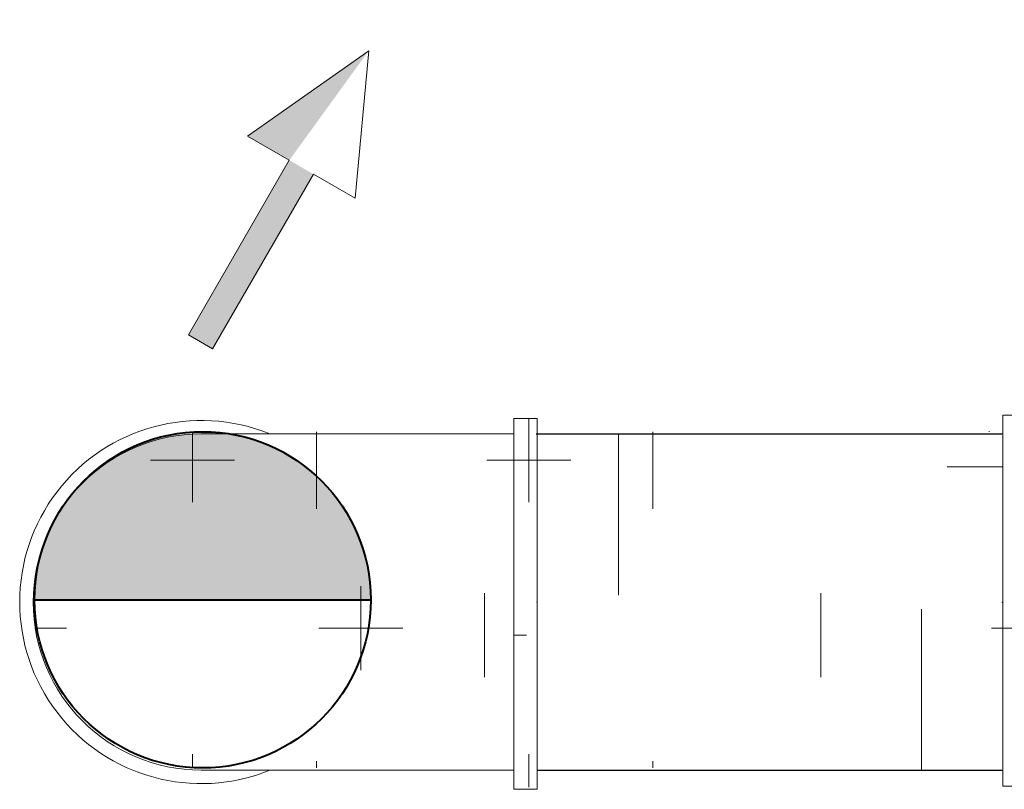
# Model space of a CAD drawing. Header units: millimetres. Extents: x -367720 to -162733, y 309172 to 337444.
# Tile 154 of 256: x -352518 to -351786, y 322304 to 322876. Entities that reach past the tile are written whole.
import ezdxf
from ezdxf.enums import TextEntityAlignment as Align

# ---------------------------------------------------------------- set-up
doc = ezdxf.new("R2010")
doc.units = ezdxf.units.MM
doc.header["$LTSCALE"] = 10
doc.header["$MEASUREMENT"] = 0
doc.linetypes.add('ACAD_ISO03W100', pattern=[30, 12, -18])
doc.layers.get('0').update_dxf_attribs({"color": 255, "lineweight": 13})
for name, color, linetype, lineweight in [('VZ1', 6, 'Continuous', 18), ('vzt-izolace', 50, 'Continuous', 9), ('vzt-profese', 241, 'Continuous', 15), ('vzt-přívod', 2, 'Continuous', 40), ('vzt-spiro', 50, 'Continuous', 5), ('vzt-čárkkovaná', 50, 'ACAD_ISO03W100', 9)]:
    doc.layers.add(name, color=color, linetype=linetype, lineweight=lineweight)
doc.styles.add('PITSIMP8', font='pitsimp8')
doc.styles.add('ROMANS', font='ROMANS.shx', dxfattribs={"height": 80})

# ---------------------------------------------------------------- blocks, each defined once
blk = doc.blocks.new('troubaka')
blk.add_hatch(color=256).paths.add_polyline_path([(-0.5, 0), (0.5, 0, 1)])
blk.add_line((-0.5, 0), (0.5, 0))
blk.add_circle((0, 0), 0.5)
blk = doc.blocks.new('A$C7EB92E4F')
at = {"layer": 'vzt-přívod', "lineweight": 30, "xscale": 250, "yscale": 250, "zscale": 250}
blk.add_blockref('troubaka', (2400, 3523.36, 2800.71), dxfattribs=at)
blk = doc.blocks.new('A$C30F53930')
at = {"layer": 'vzt-spiro'}
for p, q in [((232.25, 136.5), (232.25, -139.23)), ((232.25, 136.5), (249.58, 136.5)), ((249.58, 136.5), (249.58, -139.23)), ((0, 125), (232.04, 125)), ((0, -125), (232.25, -125)), ((232.25, -139.23), (249.58, -139.23))]:
    blk.add_line(p, q, dxfattribs=at)
for radius, start, end in [(135, 67.80839, 292.19161), (125, 90, 270)]:
    blk.add_arc((0, 0), radius, start, end, dxfattribs=at)
blk.add_point((249.58, 0), dxfattribs=at)
at = {"layer": 'vzt-čárkkovaná'}
for p, q in [((310, 125), (249.58, 125)), ((310, 125), (310, -125)), ((310, -125), (249.58, -125))]:
    blk.add_line(p, q, dxfattribs=at)
blk = doc.blocks.new('A$C494D1851')
at = {"layer": 'vzt-spiro'}
for p, q in [((124.69, 445.72), (106.94, 445.72)), ((106.94, 445.72), (106.94, 174.28)), ((124.69, 435.72), (124.69, 445.72)), ((24.21, 435), (-149.83, 334.52)), ((106.94, 435), (24.21, 435)), ((124.69, 435.72), (124.69, 174.28)), ((-149.83, 334.52), (-250.31, 160.48)), ((91.19, 185), (33.18, 151.51)), ((106.94, 185), (91.19, 185)), ((124.69, 174.28), (106.94, 174.28)), ((-250.31, 160.48), (-250.31, 77.96)), ((33.18, 151.51), (-0.31, 93.49)), ((-0.31, 93.49), (-0.31, 77.75)), ((-261.81, 77.75), (13.91, 77.75)), ((-261.81, 77.75), (-261.81, 60.42)), ((13.91, 77.75), (13.91, 60.42)), ((-261.81, 60.42), (13.91, 60.42))]:
    blk.add_line(p, q, dxfattribs=at)
for p in [(124.69, 310), (-125.31, 60)]:
    blk.add_point(p, dxfattribs=at)
at = {"layer": 'vzt-čárkkovaná'}
for p, q in [((184.69, 435), (124.69, 435)), ((184.69, 435), (184.69, 184.69)), ((184.69, 184.69), (124.69, 184.69)), ((-250.31, 0), (-250.31, 60.42)), ((0, 0), (0, 60.42)), ((-250.31, 0), (0, 0))]:
    blk.add_line(p, q, dxfattribs=at)
blk = doc.blocks.new('2dluk097')
at = {"color": 0, "linetype": 'ByBlock'}
for p, q in [((-0.0519, 0.5), (-0.0519, -0.1)), ((-0.0519, 0.5), (0.0519, 0.5)), ((0.0519, 0.5), (0.0519, -0.1))]:
    blk.add_line(p, q, dxfattribs=at)
for p, q in [((-0.0519, -0.1), (-0.2309, -0.1)), ((0, -0.5), (-0.2309, -0.1)), ((0, -0.5), (0.2309, -0.1)), ((0.0519, -0.1), (0.2309, -0.1))]:
    blk.add_line(p, q)
for points in [[(-0.0519, 0.5), (0.0519, 0.5), (-0.0519, -0.1), (0.0519, -0.1)], [(-0.2309, -0.1), (0, -0.5), (0.0519, -0.1), (-0.0519, -0.1)], [(-0.0519, -0.1), (0.2309, -0.1), (0, -0.5), (-0.0519, -0.1)]]:
    blk.add_solid(points)
at = {"linetype": 'ByBlock', "style": 'PITSIMP8', "flags": 9}
for tag, p in [('BEZEICHNUNG', (-0.0579, 0.1806)), ('RAUM/GRUPPE', (-0.0579, 0.1606)), ('POS.NR.G-LV', (-0.0579, 0.1406)), ('FABRIKAT', (-0.0579, 0.1206)), ('TYP', (-0.0579, 0.1006)), ('KENNUNG', (-0.0579, 0.0806)), ('LEISTUNG', (-0.0579, 0.0606)), ('VOLUMENSTROM', (-0.0579, 0.0406)), ('DRUCK/-STUFE', (-0.0579, 0.0206)), ('ANSCHLUSS', (-0.0579, 0.0006)), ('GROESSE', (-0.0579, -0.0194)), ('TEMPERATUR', (-0.0579, -0.0594)), ('DN', (-0.0579, -0.0394)), ('DREHZAHL', (-0.0579, -0.0794)), ('SPANNUNG/FREQUENZ', (-0.0579, -0.1194)), ('SCHUTZART', (-0.0579, -0.0994)), ('GEWICHT', (-0.0579, -0.1394)), ('FREI', (-0.0579, -0.1594)), ('FREI', (-0.0579, -0.1794)), ('FREI', (-0.0579, -0.1994))]:
    blk.add_attdef(tag, text='', height=0.01, dxfattribs=at).set_placement(p, align=Align.MIDDLE)
blk = doc.blocks.new('A$C44067DDB')
at = {"layer": 'vzt-izolace'}
h = blk.add_hatch(dxfattribs=at)
h.set_pattern_fill('CROSS', color=256, scale=500)
h.set_pattern_definition([(0, (-810420.72, 72798.83), (125, 125), [62.5, -187.5]), (90, (-810389.47, 72767.58), (-125, 125), [62.5, -187.5])])
h.paths.add_polyline_path([(12775, 9825, 1), (13025, 9825, 1)])
h.paths.add_polyline_path([(13125, 9905), (12996.0469, 9905, -0.36191421), (12996.0469, 9745), (13032.7592, 9745), (13125, 9745)], flags=17)
h.paths.add_polyline_path([(13132.2513, 9950), (12991.6515, 9950, -0.09927447), (13032.7592, 9905), (13125, 9905), (13125, 9745), (13032.7592, 9745, -0.09927447), (12991.6515, 9700), (13132.2513, 9700)])
h.paths.add_polyline_path([(13210, 9950), (13149.5842, 9950), (13149.5842, 9700), (13210, 9700)])
h.paths.add_polyline_path([(13149.5842, 9961.5016), (13132.2513, 9961.5016), (13132.2513, 9685.7739), (13149.5842, 9685.7739)])
h.paths.add_polyline_path([(13495.5192, 9950.3125), (13435.5192, 9950.3125), (13435.5192, 9700), (13495.5192, 9700)])
h.paths.add_polyline_path([(13513.2679, 9960.718), (13495.5192, 9960.718), (13495.5192, 9699.2759), (13495.5192, 9689.282), (13513.2679, 9689.282)])
at = {"layer": 'VZ1', "extrusion": (1, -1.22461e-16, 0)}
blk.add_line((12900, 9825, 2397.9426), (12900, 9825, 3897.9426), dxfattribs=at)
at = {"layer": 'vzt-izolace'}
for p, q in [((12985.5315, 9892.5751), (12985.5315, 9950)), ((13235.5315, 9892.5751), (13235.5315, 9949.9999)), ((13485.5315, 9949.9996), (13485.5315, 9950.3125)), ((13454.2815, 9923.8251), (13495.5192, 9923.8251)), ((13110.5315, 9767.5751), (13110.5315, 9830.0751)), ((13360.5315, 9767.5751), (13360.5315, 9830.0751)), ((13132.2513, 9798.8251), (13141.7815, 9798.8251)), ((12985.5315, 9700), (12985.5315, 9705.0751)), ((13235.5315, 9700), (13235.5315, 9705.0751))]:
    blk.add_line(p, q, dxfattribs=at)
at = {"layer": 'vzt-přívod', "lineweight": 30}
for p, q in [((13149, 9948.3566, 10391.0916), (13495.0379, 9948.3566, -37236.8842)), ((13149.5842, 9698.3566, 1995.1704), (13495.0379, 9698.3566, 2218.5573))]:
    blk.add_line(p, q, dxfattribs=at)
at = {"layer": 'VZ1'}
blk.add_blockref('A$C7EB92E4F', (10501, 6301.6434, -402.7722), dxfattribs=at)
at = {"layer": 'vzt-profese', "xscale": -200, "yscale": 250, "zscale": 160, "rotation": 150.0000000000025}
blk.add_blockref('2dluk097', (12961.8895, 10124.9675), dxfattribs=at)
at = {"layer": 'vzt-přívod', "lineweight": 30, "xscale": -1, "rotation": 270}
blk.add_blockref('A$C494D1851', (13435.3708, 9948.3566, -16827.8732), dxfattribs=at)
at = {"layer": 'vzt-přívod', "lineweight": 30}
blk.add_blockref('A$C30F53930', (12900, 9823.3566, 1995.1704), dxfattribs=at)
at = {"layer": 'VZ1', "extrusion": (1.04009e-13, 1, -4.87544e-15), "style": 'ROMANS', "width": 0.8, "flags": 1}
for tag in ['KOTA', 'USEK', 'TVAR', 'POS', 'NB2', 'NB1', 'VS', 'LT', 'D']:
    blk.add_attdef(tag, (-111318.983, 5039.0799, 11669.1415), '', height=1, dxfattribs=at)
at = {"layer": 'VZ1', "extrusion": (1, -3.06152e-16, 0), "style": 'ROMANS', "width": 0.8, "flags": 1}
for tag in ['NB2', 'NB1', 'PRUTOK', 'USEK', 'KOTA', 'NAZEV', 'PRIRUBA2', 'POS', 'MATERIAL', 'PRUMER', 'PLOCHA', 'LT', 'UHEL', 'R', 'D', 'TVAR']:
    blk.add_attdef(tag, (11669.1415, 5039.0799, 111318.983), '', height=1, rotation=90, dxfattribs=at)
at = {"layer": 'VZ1', "extrusion": (-2.71917e-32, 1, -4.44089e-16), "style": 'ROMANS', "width": 0.8, "flags": 1}
for tag, p in [('MATERIAL', (-177204.9859, 2943.2966, 11491.6104)), ('PRIRUBA', (-177204.9859, 2943.2966, 11491.6104)), ('PRUTOK', (-177204.9859, 2943.2966, 11491.6104)), ('PLOCHA', (-177204.9859, 2943.2966, 11491.6104)), ('OBVOD', (-177204.9859, 2943.2966, 11491.6104)), ('NAZEV', (-177204.9859, 2943.2966, 11491.6104)), ('KOTA', (-177204.9859, 2943.2966, 11491.6104)), ('USEK', (-177204.9859, 2943.2966, 11491.6104)), ('TVAR', (-177204.9859, 2943.2966, 11491.6104)), ('NBN', (-177204.9859, 2943.2966, 11491.6104)), ('POS', (-177204.9859, 2943.2966, 11491.6104)), ('NB3', (-177204.9859, 2943.2966, 11491.6104)), ('VS', (-177204.9859, 2943.2966, 11491.6104)), ('LT', (-177204.9859, 2943.2966, 11491.6104)), ('B', (-177204.9859, 2943.2966, 11491.6104)), ('R', (-177204.9859, 2943.2966, 11491.6104)), ('A', (-177204.9859, 2943.2966, 11491.6104)), ('MATERIAL', (-11332.888, 6131.7212, 9501.275)), ('MATERIAL', (-11332.9671, 2943.2966, 9501.275)), ('PRIRUBA', (-11332.888, 6131.7212, 9501.275)), ('PRIRUBA', (-11332.9671, 2943.2966, 9501.275)), ('PRUTOK', (-11332.888, 6131.7212, 9501.275)), ('PRUTOK', (-11332.9671, 2943.2966, 9501.275)), ('PLOCHA', (-11332.888, 6131.7212, 9501.275)), ('PLOCHA', (-11332.9671, 2943.2966, 9501.275)), ('OBVOD', (-11332.888, 6131.7212, 9501.275)), ('OBVOD', (-11332.9671, 2943.2966, 9501.275)), ('NAZEV', (-11332.888, 6131.7212, 9501.275)), ('NAZEV', (-11332.9671, 2943.2966, 9501.275)), ('KOTA', (-11332.888, 6131.7212, 9501.275)), ('USEK', (-11332.888, 6131.7212, 9501.275)), ('KOTA', (-11332.9671, 2943.2966, 9501.275)), ('USEK', (-11332.9671, 2943.2966, 9501.275)), ('TVAR', (-11332.888, 6131.7212, 9501.275)), ('TVAR', (-11332.9671, 2943.2966, 9501.275)), ('NBN', (-11332.888, 6131.7212, 9501.275)), ('NBN', (-11332.9671, 2943.2966, 9501.275)), ('POS', (-11332.888, 6131.7212, 9501.275)), ('NB3', (-11332.888, 6131.7212, 9501.275)), ('POS', (-11332.9671, 2943.2966, 9501.275)), ('NB3', (-11332.9671, 2943.2966, 9501.275)), ('VS', (-11332.888, 6131.7212, 9501.275)), ('LT', (-11332.888, 6131.7212, 9501.275)), ('VS', (-11332.9671, 2943.2966, 9501.275)), ('LT', (-11332.9671, 2943.2966, 9501.275)), ('B', (-11332.888, 6131.7212, 9501.275)), ('R', (-11332.888, 6131.7212, 9501.275)), ('A', (-11332.888, 6131.7212, 9501.275)), ('B', (-11332.9671, 2943.2966, 9501.275)), ('R', (-11332.9671, 2943.2966, 9501.275)), ('A', (-11332.9671, 2943.2966, 9501.275)), ('MATERIAL', (-109446.9123, 2943.2966, 9501.275)), ('PRIRUBA', (-109446.9123, 2943.2966, 9501.275)), ('PRUTOK', (-109446.9123, 2943.2966, 9501.275)), ('PLOCHA', (-109446.9123, 2943.2966, 9501.275)), ('OBVOD', (-109446.9123, 2943.2966, 9501.275)), ('NAZEV', (-109446.9123, 2943.2966, 9501.275)), ('KOTA', (-109446.9123, 2943.2966, 9501.275)), ('USEK', (-109446.9123, 2943.2966, 9501.275)), ('TVAR', (-109446.9123, 2943.2966, 9501.275)), ('NBN', (-109446.9123, 2943.2966, 9501.275)), ('POS', (-109446.9123, 2943.2966, 9501.275)), ('NB3', (-109446.9123, 2943.2966, 9501.275)), ('VS', (-109446.9123, 2943.2966, 9501.275)), ('LT', (-109446.9123, 2943.2966, 9501.275)), ('B', (-109446.9123, 2943.2966, 9501.275)), ('R', (-109446.9123, 2943.2966, 9501.275)), ('A', (-109446.9123, 2943.2966, 9501.275))]:
    blk.add_attdef(tag, p, '', height=1, dxfattribs=at)
at = {"layer": 'VZ1', "extrusion": (-1, 0, 0), "style": 'ROMANS', "width": 0.8, "flags": 1}
for tag, p in [('NB3', (-11312.8354, 2943.2966, -178642.0188)), ('PRUTOK', (-11312.8354, 2943.2966, -178642.0188)), ('USEK', (-11312.8354, 2943.2966, -178642.0188)), ('VS', (-11312.8354, 2943.2966, -178642.0188)), ('NAZEV', (-11312.8354, 2943.2966, -178642.0188)), ('KOTA', (-11312.8354, 2943.2966, -178642.0188)), ('POS', (-11312.8354, 2943.2966, -178642.0188)), ('MATERIAL', (-11312.8354, 2943.2966, -178642.0188)), ('PRIRUBA', (-11312.8354, 2943.2966, -178642.0188)), ('PLOCHA', (-11312.8354, 2943.2966, -178642.0188)), ('OBVOD', (-11312.8354, 2943.2966, -178642.0188)), ('R', (-11312.8354, 2943.2966, -178642.0188)), ('LT', (-11312.8354, 2943.2966, -178642.0188)), ('B', (-11312.8354, 2943.2966, -178642.0188)), ('A', (-11312.8354, 2943.2966, -178642.0188)), ('TVAR', (-11312.8354, 2943.2966, -178642.0188)), ('NB3', (-9322.5, 6131.7212, -12769.9209)), ('PRUTOK', (-9322.5, 6131.7212, -12769.9209)), ('USEK', (-9322.5, 6131.7212, -12769.9209)), ('VS', (-9322.5, 6131.7212, -12769.9209)), ('NAZEV', (-9322.5, 6131.7212, -12769.9209)), ('KOTA', (-9322.5, 6131.7212, -12769.9209)), ('POS', (-9322.5, 6131.7212, -12769.9209)), ('MATERIAL', (-9322.5, 6131.7212, -12769.9209)), ('PRIRUBA', (-9322.5, 6131.7212, -12769.9209)), ('PLOCHA', (-9322.5, 6131.7212, -12769.9209)), ('OBVOD', (-9322.5, 6131.7212, -12769.9209)), ('R', (-9322.5, 6131.7212, -12769.9209)), ('LT', (-9322.5, 6131.7212, -12769.9209)), ('B', (-9322.5, 6131.7212, -12769.9209)), ('A', (-9322.5, 6131.7212, -12769.9209)), ('TVAR', (-9322.5, 6131.7212, -12769.9209)), ('NB3', (-9322.5, 2943.2966, -12770)), ('PRUTOK', (-9322.5, 2943.2966, -12770)), ('USEK', (-9322.5, 2943.2966, -12770)), ('VS', (-9322.5, 2943.2966, -12770)), ('NAZEV', (-9322.5, 2943.2966, -12770)), ('KOTA', (-9322.5, 2943.2966, -12770)), ('POS', (-9322.5, 2943.2966, -12770)), ('MATERIAL', (-9322.5, 2943.2966, -12770)), ('PRIRUBA', (-9322.5, 2943.2966, -12770)), ('PLOCHA', (-9322.5, 2943.2966, -12770)), ('OBVOD', (-9322.5, 2943.2966, -12770)), ('R', (-9322.5, 2943.2966, -12770)), ('LT', (-9322.5, 2943.2966, -12770)), ('B', (-9322.5, 2943.2966, -12770)), ('A', (-9322.5, 2943.2966, -12770)), ('TVAR', (-9322.5, 2943.2966, -12770)), ('NB3', (-9322.5, 2943.2966, -110883.9452)), ('PRUTOK', (-9322.5, 2943.2966, -110883.9452)), ('USEK', (-9322.5, 2943.2966, -110883.9452)), ('VS', (-9322.5, 2943.2966, -110883.9452)), ('NAZEV', (-9322.5, 2943.2966, -110883.9452)), ('KOTA', (-9322.5, 2943.2966, -110883.9452)), ('POS', (-9322.5, 2943.2966, -110883.9452)), ('MATERIAL', (-9322.5, 2943.2966, -110883.9452)), ('PRIRUBA', (-9322.5, 2943.2966, -110883.9452)), ('PLOCHA', (-9322.5, 2943.2966, -110883.9452)), ('OBVOD', (-9322.5, 2943.2966, -110883.9452)), ('R', (-9322.5, 2943.2966, -110883.9452)), ('LT', (-9322.5, 2943.2966, -110883.9452)), ('B', (-9322.5, 2943.2966, -110883.9452)), ('A', (-9322.5, 2943.2966, -110883.9452)), ('TVAR', (-9322.5, 2943.2966, -110883.9452))]:
    blk.add_attdef(tag, p, '', height=1, rotation=270, dxfattribs=at)
at = {"layer": 'VZ1', "extrusion": (1, -2.32324e-14, 0), "style": 'ROMANS', "width": 0.8, "flags": 1}
for tag in ['NB2', 'NB1', 'PRUTOK', 'USEK', 'KOTA', 'NAZEV', 'PRIRUBA2', 'POS', 'MATERIAL', 'PRUMER', 'PLOCHA', 'LT', 'UHEL', 'R', 'D', 'TVAR']:
    blk.add_attdef(tag, (11224.1742, 2147.9426, 13745.0379), '', height=1, rotation=270, dxfattribs=at)
at = {"layer": 'VZ1', "extrusion": (-1.83691e-16, -1, 0), "style": 'ROMANS', "width": 0.8, "flags": 1}
for tag in ['POZNAMKA', 'NB2', 'NB1', 'DATA-HODNOTA', 'DATA-KLIC', 'PRUTOK', 'USEK', 'DRUHTLUM', 'ZETA', 'PR', 'TYP', 'NAZEV', 'POS', 'VETA']:
    blk.add_attdef(tag, (111863.9472, 3000, -10940.785), '', height=1, dxfattribs=at)
at = {"layer": 'VZ1', "extrusion": (0, 1, -1.26974e-15), "style": 'ROMANS', "width": 0.8, "flags": 1}
for tag in ['PRIRUBA2', 'MATERIAL', 'PRUMER', 'IZOLACE', 'PRUTOK', 'PLOCHA', 'NASTCE', 'NAZEV', 'KOTA', 'USEK', 'TVAR', 'POS', 'NB2', 'NB1', 'VS', 'LT', 'D']:
    blk.add_attdef(tag, (-111858.983, 2389.3275, 10075), '', height=1, dxfattribs=at)
at = {"layer": 'VZ1', "style": 'ROMANS', "width": 0.8, "flags": 1}
for tag in ['VS', 'OBVOD', 'USEK', 'IZOLACE', 'NASTCE', 'PRUTOK', 'KOTA', 'POS', 'PRIRUBA', 'PLOCHA', 'A1', 'TVAR', 'NB2', 'NB1', 'NAZEV', 'MATERIAL', 'LT', 'B1']:
    blk.add_attdef(tag, (12740, 9530), '', height=1, rotation=270, dxfattribs=at)
at = {"layer": 'VZ1', "extrusion": (0, -1, 0), "style": 'ROMANS', "width": 0.8, "flags": 1}
for tag, p in [('NBN', (179201.405, 2639.0523, -9490.3354)), ('NB3', (179201.405, 2639.0523, -9490.3354)), ('PRUTOK', (179201.405, 2639.0523, -9490.3354)), ('USEK', (179201.405, 2639.0523, -9490.3354)), ('VS', (179201.405, 2639.0523, -9490.3354)), ('NAZEV', (179201.405, 2639.0523, -9490.3354)), ('KOTA', (179201.405, 2639.0523, -9490.3354)), ('POS', (179201.405, 2639.0523, -9490.3354)), ('MATERIAL', (179201.405, 2639.0523, -9490.3354)), ('PRIRUBA', (179201.405, 2639.0523, -9490.3354)), ('PLOCHA', (179201.405, 2639.0523, -9490.3354)), ('OBVOD', (179201.405, 2639.0523, -9490.3354)), ('R', (179201.405, 2639.0523, -9490.3354)), ('LT', (179201.405, 2639.0523, -9490.3354)), ('B', (179201.405, 2639.0523, -9490.3354)), ('A', (179201.405, 2639.0523, -9490.3354)), ('TVAR', (179201.405, 2639.0523, -9490.3354)), ('NBN', (13329.3863, 2639.0523, -7500)), ('NB3', (13329.3863, 2639.0523, -7500)), ('PRUTOK', (13329.3863, 2639.0523, -7500)), ('USEK', (13329.3863, 2639.0523, -7500)), ('VS', (13329.3863, 2639.0523, -7500)), ('NAZEV', (13329.3863, 2639.0523, -7500)), ('KOTA', (13329.3863, 2639.0523, -7500)), ('POS', (13329.3863, 2639.0523, -7500)), ('MATERIAL', (13329.3863, 2639.0523, -7500)), ('PRIRUBA', (13329.3863, 2639.0523, -7500)), ('PLOCHA', (13329.3863, 2639.0523, -7500)), ('OBVOD', (13329.3863, 2639.0523, -7500)), ('R', (13329.3863, 2639.0523, -7500)), ('LT', (13329.3863, 2639.0523, -7500)), ('B', (13329.3863, 2639.0523, -7500)), ('A', (13329.3863, 2639.0523, -7500)), ('TVAR', (13329.3863, 2639.0523, -7500)), ('TVAR', (111443.3315, 2639.0523, -7500)), ('A', (111443.3315, 2639.0523, -7500)), ('B', (111443.3315, 2639.0523, -7500)), ('LT', (111443.3315, 2639.0523, -7500)), ('R', (111443.3315, 2639.0523, -7500)), ('OBVOD', (111443.3315, 2639.0523, -7500)), ('PLOCHA', (111443.3315, 2639.0523, -7500)), ('PRIRUBA', (111443.3315, 2639.0523, -7500)), ('MATERIAL', (111443.3315, 2639.0523, -7500)), ('POS', (111443.3315, 2639.0523, -7500)), ('KOTA', (111443.3315, 2639.0523, -7500)), ('NAZEV', (111443.3315, 2639.0523, -7500)), ('VS', (111443.3315, 2639.0523, -7500)), ('USEK', (111443.3315, 2639.0523, -7500)), ('PRUTOK', (111443.3315, 2639.0523, -7500)), ('NB3', (111443.3315, 2639.0523, -7500)), ('NBN', (111443.3315, 2639.0523, -7500)), ('NBN', (111443.3315, 2639.0523, -7500)), ('NB3', (111443.3315, 2639.0523, -7500)), ('PRUTOK', (111443.3315, 2639.0523, -7500)), ('USEK', (111443.3315, 2639.0523, -7500)), ('VS', (111443.3315, 2639.0523, -7500)), ('NAZEV', (111443.3315, 2639.0523, -7500)), ('KOTA', (111443.3315, 2639.0523, -7500)), ('POS', (111443.3315, 2639.0523, -7500)), ('MATERIAL', (111443.3315, 2639.0523, -7500)), ('PRIRUBA', (111443.3315, 2639.0523, -7500)), ('PLOCHA', (111443.3315, 2639.0523, -7500)), ('OBVOD', (111443.3315, 2639.0523, -7500)), ('R', (111443.3315, 2639.0523, -7500)), ('LT', (111443.3315, 2639.0523, -7500)), ('B', (111443.3315, 2639.0523, -7500)), ('A', (111443.3315, 2639.0523, -7500)), ('TVAR', (111443.3315, 2639.0523, -7500))]:
    blk.add_attdef(tag, p, '', height=1, rotation=90, dxfattribs=at)
at = {"layer": 'VZ1', "extrusion": (2.83287e-14, -1, 0), "style": 'ROMANS', "width": 0.8, "flags": 1}
for tag, p in [('IZOLACE', (4619.6938, 3000, -5099.5832)), ('NASTCE', (4619.6938, 3000, -5099.5832)), ('NB2', (4619.6938, 3000, -5099.5832)), ('NB1', (4619.6938, 3000, -5099.5832)), ('VS', (4619.6938, 3000, -5099.5832)), ('PRUTOK', (4619.6938, 3000, -5099.5832)), ('USEK', (4619.6938, 3000, -5099.5832)), ('KOTA', (4619.6938, 3000, -5099.5832)), ('NAZEV', (4619.6938, 3000, -5099.5832)), ('PRIRUBA2', (4619.6938, 3000, -5099.5832)), ('POS', (4619.6938, 3000, -5099.5832)), ('MATERIAL', (4619.6938, 3000, -5099.5832)), ('PRUMER', (4619.6938, 3000, -5099.5832)), ('PLOCHA', (4619.6938, 3000, -5099.5832)), ('LT', (4619.6938, 3000, -5099.5832)), ('D', (4619.6938, 3000, -5099.5832)), ('TVAR', (4619.6938, 3000, -5099.5832)), ('IZOLACE', (102733.639, 3000, -4512.6709)), ('NASTCE', (102733.639, 3000, -4512.6709)), ('NB2', (102733.639, 3000, -4512.6709)), ('NB1', (102733.639, 3000, -4512.6709)), ('VS', (102733.639, 3000, -4512.6709)), ('PRUTOK', (102733.639, 3000, -4512.6709)), ('USEK', (102733.639, 3000, -4512.6709)), ('KOTA', (102733.639, 3000, -4512.6709)), ('NAZEV', (102733.639, 3000, -4512.6709)), ('PRIRUBA2', (102733.639, 3000, -4512.6709)), ('POS', (102733.639, 3000, -4512.6709)), ('MATERIAL', (102733.639, 3000, -4512.6709)), ('PRUMER', (102733.639, 3000, -4512.6709)), ('PLOCHA', (102733.639, 3000, -4512.6709)), ('LT', (102733.639, 3000, -4512.6709)), ('D', (102733.639, 3000, -4512.6709)), ('TVAR', (102733.639, 3000, -4512.6709))]:
    blk.add_attdef(tag, p, '', height=1, dxfattribs=at)
at = {"layer": 'vzt-přívod', "lineweight": 30, "extrusion": (-1, 0, 0), "style": 'ROMANS', "width": 0.8, "flags": 1}
for p in [(-11312.8354, 2943.2966, -178642.0188), (-9322.5, 6131.7212, -12769.9209), (-9322.5, 2943.2966, -12770), (-9322.5, 2943.2966, -110883.9452)]:
    blk.add_attdef('NBN', p, '', height=1, rotation=270, dxfattribs=at)
at = {"layer": 'vzt-přívod', "lineweight": 30, "extrusion": (0.707107, 0.707107, 0), "style": 'ROMANS', "width": 0.8, "flags": 1}
for tag, p in [('PRIRUBA2', (-1079.1254, 2936.5022, 15975.6328)), ('MATERIAL', (-1079.1254, 2936.5022, 15975.6328)), ('PRUMER', (-1079.1254, 2936.5022, 15975.6328)), ('IZOLACE', (-1079.1254, 2936.5022, 15975.6328)), ('PRUTOK', (-1079.1254, 2936.5022, 15975.6328)), ('PLOCHA', (-1079.1254, 2936.5022, 15975.6328)), ('NASTCE', (-1079.1254, 2936.5022, 15975.6328)), ('NAZEV', (-1079.1254, 2936.5022, 15975.6328)), ('KOTA', (-1079.1254, 2936.5022, 15975.6328)), ('USEK', (-1079.1254, 2936.5022, 15975.6328)), ('TVAR', (-1079.1254, 2936.5022, 15975.6328)), ('POS', (-1079.1254, 2936.5022, 15975.6328)), ('NB2', (-1079.1254, 2936.5022, 15975.6328)), ('NB1', (-1079.1254, 2936.5022, 15975.6328)), ('VS', (-1079.1254, 2936.5022, 15975.6328)), ('LT', (-1079.1254, 2936.5022, 15975.6328)), ('D', (-1079.1254, 2936.5022, 15975.6328)), ('PRIRUBA2', (-70456.1614, 2936.5022, 85352.6688)), ('MATERIAL', (-70456.1614, 2936.5022, 85352.6688)), ('PRUMER', (-70456.1614, 2936.5022, 85352.6688)), ('IZOLACE', (-70456.1614, 2936.5022, 85352.6688)), ('PRUTOK', (-70456.1614, 2936.5022, 85352.6688)), ('PLOCHA', (-70456.1614, 2936.5022, 85352.6688)), ('NASTCE', (-70456.1614, 2936.5022, 85352.6688)), ('NAZEV', (-70456.1614, 2936.5022, 85352.6688)), ('KOTA', (-70456.1614, 2936.5022, 85352.6688)), ('USEK', (-70456.1614, 2936.5022, 85352.6688)), ('TVAR', (-70456.1614, 2936.5022, 85352.6688)), ('POS', (-70456.1614, 2936.5022, 85352.6688)), ('NB2', (-70456.1614, 2936.5022, 85352.6688)), ('NB1', (-70456.1614, 2936.5022, 85352.6688)), ('VS', (-70456.1614, 2936.5022, 85352.6688)), ('LT', (-70456.1614, 2936.5022, 85352.6688)), ('D', (-70456.1614, 2936.5022, 85352.6688))]:
    blk.add_attdef(tag, p, '', height=1, dxfattribs=at)
at = {"layer": 'vzt-přívod', "lineweight": 30, "style": 'ROMANS', "width": 0.8, "flags": 1}
for tag, p in [('USEK', (11882.7585, 10460.1981, 2936.5022)), ('UHEL', (11882.7585, 10460.1981, 2936.5022)), ('PRUTOK', (11882.7585, 10460.1981, 2936.5022)), ('KOTA', (11882.7585, 10460.1981, 2936.5022)), ('PRIRUBA2', (11882.7585, 10460.1981, 2936.5022)), ('POS', (11882.7585, 10460.1981, 2936.5022)), ('PRUMER', (11882.7585, 10460.1981, 2936.5022)), ('PLOCHA', (11882.7585, 10460.1981, 2936.5022)), ('TVAR', (11882.7585, 10460.1981, 2936.5022)), ('NB2', (11882.7585, 10460.1981, 2936.5022)), ('NB1', (11882.7585, 10460.1981, 2936.5022)), ('NAZEV', (11882.7585, 10460.1981, 2936.5022)), ('MATERIAL', (11882.7585, 10460.1981, 2936.5022)), ('LT', (11882.7585, 10460.1981, 2936.5022)), ('R', (11882.7585, 10460.1981, 2936.5022)), ('D', (11882.7585, 10460.1981, 2936.5022)), ('USEK', (109996.7036, 10460.1981, 2936.5022)), ('UHEL', (109996.7036, 10460.1981, 2936.5022)), ('PRUTOK', (109996.7036, 10460.1981, 2936.5022)), ('KOTA', (109996.7036, 10460.1981, 2936.5022)), ('PRIRUBA2', (109996.7036, 10460.1981, 2936.5022)), ('POS', (109996.7036, 10460.1981, 2936.5022)), ('PRUMER', (109996.7036, 10460.1981, 2936.5022)), ('PLOCHA', (109996.7036, 10460.1981, 2936.5022)), ('TVAR', (109996.7036, 10460.1981, 2936.5022)), ('NB2', (109996.7036, 10460.1981, 2936.5022)), ('NB1', (109996.7036, 10460.1981, 2936.5022)), ('NAZEV', (109996.7036, 10460.1981, 2936.5022)), ('MATERIAL', (109996.7036, 10460.1981, 2936.5022)), ('LT', (109996.7036, 10460.1981, 2936.5022)), ('R', (109996.7036, 10460.1981, 2936.5022)), ('D', (109996.7036, 10460.1981, 2936.5022))]:
    blk.add_attdef(tag, p, '', height=1, rotation=270, dxfattribs=at)
at = {"layer": 'vzt-přívod', "lineweight": 30, "extrusion": (-1, 0, 1.77636e-15), "style": 'ROMANS', "width": 0.8, "flags": 1}
for tag in ['IZOLACE', 'NASTCE', 'NB2', 'NB1', 'VS', 'PRUTOK', 'USEK', 'KOTA', 'NAZEV', 'POS', 'MATERIAL', 'PRIRUBA', 'PLOCHA', 'OBVOD', 'LT', 'B1', 'A1', 'TVAR']:
    blk.add_attdef(tag, (-9530, 2813.2966, -12620), '', height=1, dxfattribs=at)

msp = doc.modelspace()

# ---------------------------------------------------------------- block references
msp.add_blockref('A$C44067DDB', (-365282.86, 312620.06))

doc.saveas('drawing.dxf')
